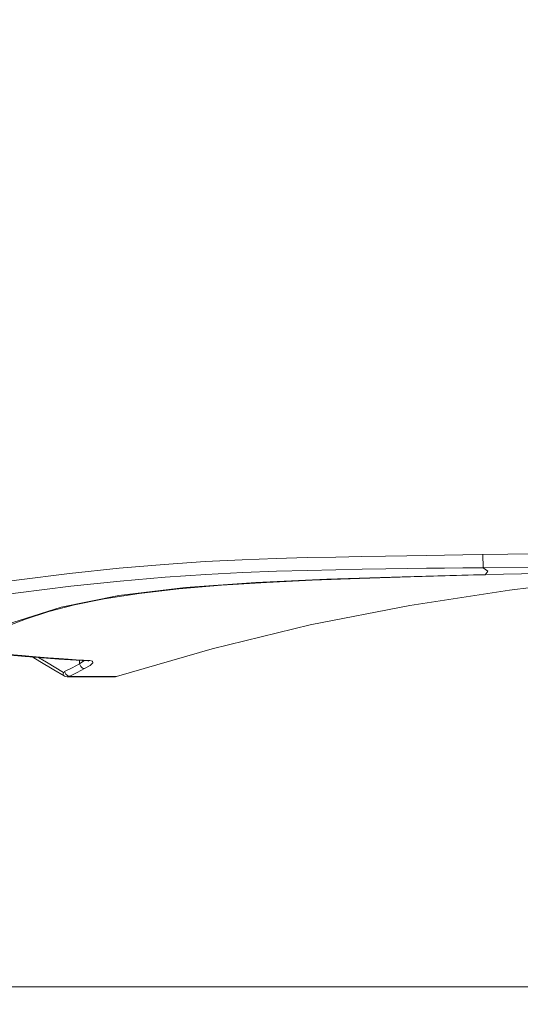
# Model space of a CAD drawing. Header units: millimetres. Extents: x 3925 to 5043, y -86 to 778.
# Tile 88 of 159: x 4442 to 4465, y 425 to 472. Entities that reach past the tile are written whole.
import ezdxf

# ---------------------------------------------------------------- set-up
doc = ezdxf.new("R2010")
doc.units = ezdxf.units.MM
doc.header["$LTSCALE"] = 46.255
doc.header["$PDMODE"] = 3
doc.header["$PDSIZE"] = 1
doc.layers.get('Defpoints').update_dxf_attribs({"linetype": 'CONTINUOUS'})
for name, color, linetype in [('140-154101-01_RIGGDXF_DIMENSION', 7, 'CONTINUOUS'), ('140-155102-0DXF_CONTINUOUS_LINE', 7, 'CONTINUOUS'), ('H30K-FRONT-CDXF_CONTINUOUS_LINE', 7, 'CONTINUOUS'), ('H30K-TOP-COVDXF_CONTINUOUS_LINE', 7, 'CONTINUOUS')]:
    doc.layers.add(name, color=color, linetype=linetype)
doc.styles.add('SLDTEXTSTYLE0', font='arialbd.ttf', dxfattribs={"height": 5.5})
doc.dimstyles.new('SLDDIMSTYLE2', dxfattribs={"dimtxt": 5.650301, "dimasz": 4.572, "dimexe": 0, "dimexo": 0.0625, "dimgap": 1.412575, "dimtad": 0, "dimtih": 1, "dimtoh": 1, "dimlfac": 3.5, "dimrnd": 1e-09, "dimzin": 4, "dimdsep": 46, "dimtxsty": 'SLDTEXTSTYLE0', "dimsah": 1, "dimcen": 0.09, "dimadec": 0, "dimazin": 1, "dimtol": 1, "dimtp": 0.5, "dimtm": 0.5, "dimtfac": 1, "dimtdec": 1, "dimtofl": 0, "dimtmove": 0, "dimatfit": 3, "dimfxl": 1, "dimfrac": 2, "dimtolj": 1, "dimarcsym": 0})

# ---------------------------------------------------------------- blocks, each defined once
blk = doc.blocks.new('*D62')
at = {"layer": '140-154101-01_RIGGDXF_DIMENSION', "color": 0, "linetype": 'Continuous', "lineweight": -2}
for p, q in [((4322.221, 471.465), (4322.246, 393.48)), ((4527.012, 471.531), (4527.037, 393.546)), ((4326.246, 393.482), (4523.037, 393.545))]:
    blk.add_line(p, q, dxfattribs=at)
at = {"layer": '140-154101-01_RIGGDXF_DIMENSION', "color": 0, "linetype": 'Continuous'}
for points in [[(4326.245, 394.148), (4326.246, 392.815), (4322.246, 393.48)], [(4523.037, 394.212), (4523.038, 392.878), (4527.037, 393.546)]]:
    blk.add_solid(points, dxfattribs=at)
at = {"layer": 'Defpoints', "color": 0, "linetype": 'Continuous'}
for p in [(4322.221, 471.528), (4527.012, 471.594), (4527.037, 393.546)]:
    blk.add_point(p, dxfattribs=at)
at = {"layer": '140-154101-01_RIGGDXF_DIMENSION', "color": 0, "linetype": 'Continuous', "insert": (4424.638, 398.462), "char_height": 5.5, "attachment_point": 5, "rotation": 0.0184, "style": 'SLDTEXTSTYLE0'}
blk.add_mtext('\\A1;819.17 [32.25]', dxfattribs=at)

msp = doc.modelspace()

# ---------------------------------------------------------------- linework, layer by layer
at = {"layer": '140-155102-0DXF_CONTINUOUS_LINE', "color": 7, "linetype": 'Continuous', "lineweight": 0}
msp.add_line((4369.1529, 426.2948), (4480.2883, 426.2948), dxfattribs=at)
at = {"layer": 'H30K-FRONT-CDXF_CONTINUOUS_LINE', "color": 7, "linetype": 'Continuous', "lineweight": 0}
for p, q in [((4463.8688, 445.5903), (4463.0511, 445.5728)), ((4444.8566, 441.589), (4444.8623, 441.4205)), ((4445.0686, 441.5714), (4444.8623, 441.4205)), ((4444.9226, 441.3041), (4444.8623, 441.4205)), ((4445.0439, 441.5988), (4445.3483, 441.5788)), ((4445.3483, 441.5788), (4445.2585, 441.5626)), ((4443.6586, 441.152), (4444.1374, 440.8623)), ((4444.1008, 440.9415), (4444.1132, 441.0167)), ((4444.1136, 441.0165), (4444.1432, 441.0314)), ((4444.1394, 440.8611), (4444.1374, 440.8623)), ((4444.1432, 441.0314), (4444.1593, 441.0639)), ((4444.22, 440.9447), (4444.1597, 441.062)), ((4444.403, 440.8448), (4444.3004, 440.8229)), ((4444.403, 440.8448), (4445.5918, 440.8396)), ((4445.5918, 440.8396), (4446.1482, 440.8369)), ((4446.1482, 440.8369), (4446.5678, 440.8346)), ((4446.5678, 440.8346), (4446.5957, 440.8343)), ((4444.2809, 440.8214), (4444.3022, 440.8211)), ((4444.3004, 440.8229), (4444.2913, 440.8227)), ((4444.2921, 440.8227), (4445.4473, 440.821)), ((4445.4453, 440.821), (4446.2312, 440.8196)), ((4446.23, 440.8196), (4446.4942, 440.8189))]:
    msp.add_line(p, q, dxfattribs=at)
for points in [[(4463.0511, 445.5728), (4460.3651, 445.5021), (4457.9756, 445.4289), (4455.7619, 445.3457), (4453.6179, 445.2415), (4451.5176, 445.1072), (4449.5126, 444.9373), (4447.6585, 444.7265), (4446.0224, 444.4741), (4444.629, 444.1889), (4443.4211, 443.8725), (4442.3269, 443.5179), (4441.2793, 443.1058), (4440.2616, 442.6228), (4439.2985, 442.0672)], [(4467.0178, 445.1226), (4464.9988, 444.8784), (4460.3237, 444.1649), (4455.6684, 443.2457), (4451.0773, 442.1302), (4446.5957, 440.8343)], [(4440.3704, 441.9374), (4442.1466, 441.7834), (4443.8963, 441.6522), (4445.2585, 441.5626)], [(4440.4641, 441.9695), (4441.3762, 441.8839), (4442.1571, 441.8155), (4442.8262, 441.7604), (4443.401, 441.7155), (4443.8971, 441.6785), (4444.3284, 441.6476), (4444.7071, 441.6214), (4445.0439, 441.5988)], [(4442.155, 441.7827), (4442.1628, 441.7821), (4442.3211, 441.7702)], [(4442.6789, 441.7435), (4443.0111, 441.5432), (4443.6586, 441.152)], [(4444.1136, 441.0165), (4443.3127, 441.5013), (4442.9447, 441.7235)], [(4444.8623, 441.4205), (4444.5129, 441.2442), (4444.1593, 441.0639)], [(4445.1017, 441.2004), (4445.0105, 441.2234), (4444.9226, 441.3041)], [(4445.4908, 441.4698), (4445.3637, 441.3509), (4445.1017, 441.2004)], [(4445.2585, 441.5626), (4445.278, 441.5608), (4445.2922, 441.5585)], [(4445.3483, 441.5788), (4445.4785, 441.546), (4445.4908, 441.4698)], [(4444.1374, 440.8623), (4444.1177, 440.8811), (4444.1008, 440.9415)], [(4444.1407, 440.8631), (4444.1586, 440.8537), (4444.2809, 440.8214)], [(4444.4028, 440.8456), (4444.3096, 440.8651), (4444.22, 440.9447)], [(4445.1017, 441.2004), (4444.7546, 441.0246), (4444.403, 440.8448)]]:
    msp.add_lwpolyline(points, dxfattribs=at)
msp.add_arc((4446.4944, 441.1582), 0.3393, 258.53804, 287.36245, dxfattribs=at)
at = {"layer": 'H30K-TOP-COVDXF_CONTINUOUS_LINE', "color": 7, "linetype": 'Continuous', "lineweight": 0}
msp.add_line((4463.7467, 446.5409), (4463.7578, 445.9307), dxfattribs=at)
for points in [[(4425.2036, 443.598), (4426.6288, 443.6291), (4428.2075, 443.7031), (4429.9609, 443.8294), (4431.9235, 444.0185), (4434.1459, 444.2813), (4436.6391, 444.6167), (4439.2907, 444.992), (4441.9138, 445.3524), (4444.399, 445.6608), (4446.7122, 445.9046), (4448.8297, 446.0848), (4450.7487, 446.2115), (4452.4844, 446.2982), (4454.0648, 446.3575), (4455.5182, 446.3992), (4456.8581, 446.4296), (4458.0822, 446.453), (4459.1884, 446.4718), (4460.1887, 446.4876), (4461.0921, 446.5013)], [(4461.0921, 446.5013), (4462.8015, 446.5266), (4463.7363, 446.5408)], [(4463.7363, 446.5408), (4466.0945, 446.5753), (4468.3245, 446.5939), (4470.6325, 446.602), (4473.1285, 446.6019), (4475.833, 446.5969), (4478.7438, 446.5928)], [(4425.2038, 443.1103), (4426.6409, 443.1395), (4428.2322, 443.2055), (4429.9989, 443.3175), (4431.9752, 443.4871), (4434.2105, 443.7275), (4436.7133, 444.0419), (4439.3682, 444.4016), (4441.9875, 444.7529), (4444.464, 445.0571), (4446.7657, 445.3), (4448.8717, 445.4814), (4450.7803, 445.6104), (4452.5079, 445.6997), (4454.0824, 445.7612), (4455.5317, 445.8041), (4456.8691, 445.8347), (4458.0919, 445.8573), (4459.1974, 445.8745), (4460.1974, 445.8882), (4461.1007, 445.8994), (4461.9454, 445.9094), (4462.8104, 445.9193), (4463.7583, 445.9304)], [(4463.7578, 445.9307), (4466.1014, 445.9589), (4468.3281, 445.9749), (4470.6335, 445.9817), (4473.1277, 445.9812), (4475.8317, 445.9764), (4478.7435, 445.9724)], [(4463.7583, 445.9304), (4463.9815, 445.7735), (4463.8685, 445.6038)], [(4463.8685, 445.6038), (4459.9616, 445.5078), (4456.4437, 445.3922), (4453.1193, 445.2423), (4449.8215, 445.0045), (4446.7092, 444.6297), (4444.0097, 444.0871), (4441.7344, 443.3606), (4439.8442, 442.4688)], [(4463.8685, 445.6038), (4468.95, 445.7029), (4473.9087, 445.7683), (4478.7438, 445.7942)]]:
    msp.add_lwpolyline(points, dxfattribs=at)

# ---------------------------------------------------------------- dimensions: what is measured, and where the dimension line sits
at = {"layer": '140-154101-01_RIGGDXF_DIMENSION', "color": 2, "linetype": 'Continuous'}
dim = msp.add_linear_dim(base=(4527.0373, 393.5461), p1=(4322.2206, 471.5279), p2=(4527.0123, 471.5936), angle=0.01838, dimstyle='SLDDIMSTYLE2', override={"dimtxt": 5, "dimasz": 4, "dimtad": 1, "dimtih": 0, "dimtoh": 0, "dimlfac": 4, "dimtol": 0, "dimtp": 0.01, "dimtm": 0.01, "dimtdec": 2, "dimtofl": 1, "dimtzin": 0}, dxfattribs=at)
dim.commit()
dim.dimension.update_dxf_attribs({"geometry": '*D62', "text_midpoint": (4424.64, 393.5133), "dimtype": 161})

doc.saveas('drawing.dxf')
